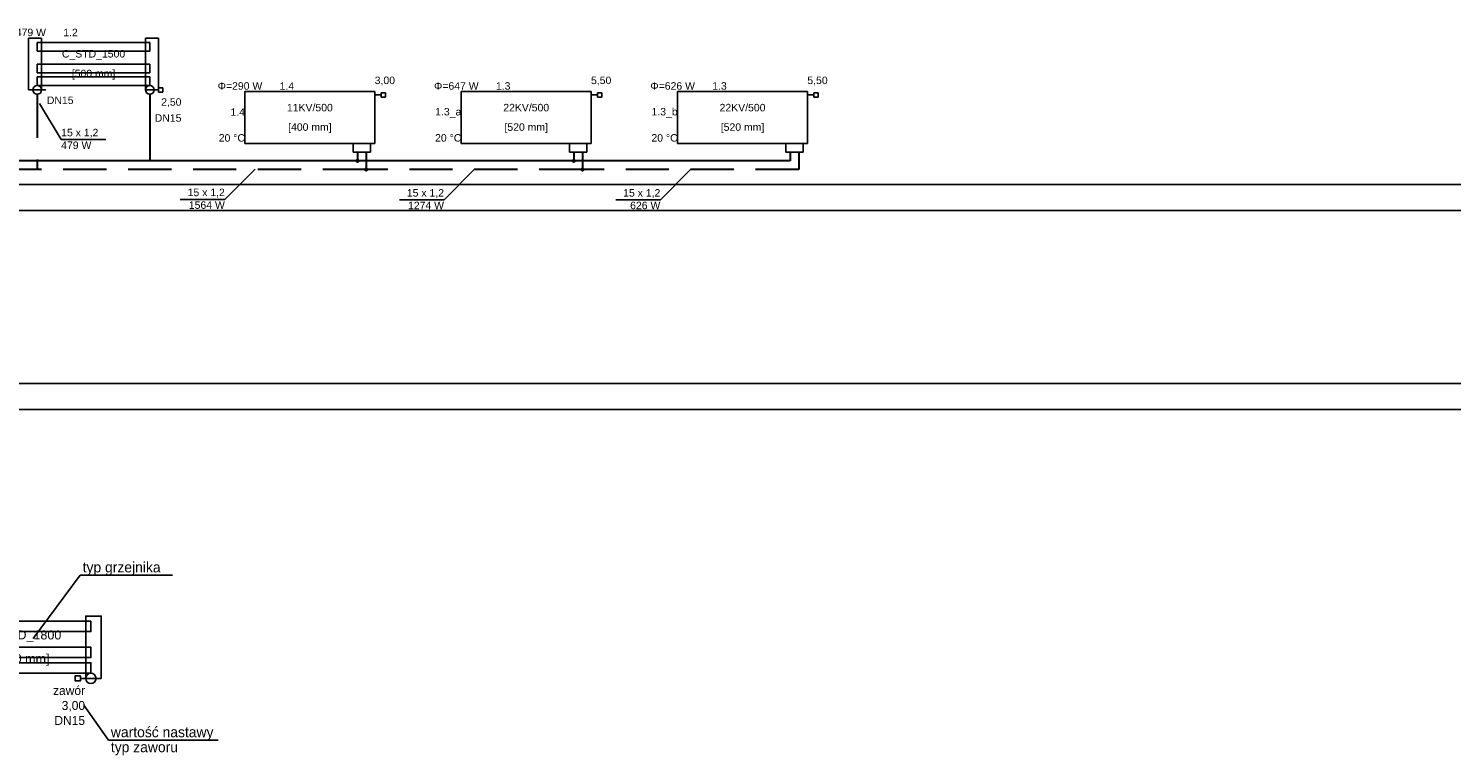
# Model space of a CAD drawing. Header units: millimetres. Extents: x -249726 to -161872, y -110547 to 19223.
# Tile 8 of 19: x -194952 to -178507, y -110352 to -101951. Entities that reach past the tile are written whole.
import ezdxf
from ezdxf.lldxf.tags import DXFTag

# ---------------------------------------------------------------- set-up
doc = ezdxf.new("R2010")
doc.units = ezdxf.units.MM
doc.header["$LTSCALE"] = 1000
doc.linetypes.add('DASHED', pattern=[0.75, 0.5, -0.25])
for name, color, linetype in [('IS_Opisy_działek_Therm', 7, 'SOLID'), ('IS_Text_Armatury_Therm', 7, 'Continuous'), ('IS_Text_Odbiornikow_Therm', 7, 'Continuous'), ('OWIK_ICO_opisy', 7, 'Continuous'), ('OWIK_ICO_urzadzenia', 92, 'Continuous')]:
    doc.layers.add(name, color=color, linetype=linetype)
doc.layers.add('OWIK_ICO_powrot', color=140, linetype='DASHED', lineweight=30)
doc.layers.add('OWIK_ICO_zasilanie', color=20, linetype='Continuous', lineweight=30)
doc.styles.add('CEGROUP', font='txt', dxfattribs={"height": 250})
tags = doc.linetypes.add('SOLID', pattern=[10, 10, 0]).pattern_tags.tags
tags[6:7] = [DXFTag(74, 4), DXFTag(75, 0), DXFTag(340, '0'), DXFTag(46, 0.0), DXFTag(50, 0.0), DXFTag(44, 0.0), DXFTag(45, 0.0)]
tags[4:5] = [DXFTag(74, 4), DXFTag(75, 0), DXFTag(340, '0'), DXFTag(46, 0.0), DXFTag(50, 0.0), DXFTag(44, 0.0), DXFTag(45, 0.0)]

msp = doc.modelspace()

# ---------------------------------------------------------------- hatches: boundary and pattern name
at = {"layer": 'IS_Opisy_działek_Therm'}
h = msp.add_hatch(color=5, dxfattribs=at)
edge = h.paths.add_edge_path()
edge.add_arc((-191050, -103581), 24, 0, 360)
h = msp.add_hatch(color=5, dxfattribs=at)
edge = h.paths.add_edge_path()
edge.add_arc((-188550, -103581), 24, 0, 360)
at = {"layer": 'OWIK_ICO_zasilanie', "ltscale": 10}
h = msp.add_hatch(color=256, dxfattribs=at)
edge = h.paths.add_edge_path()
edge.add_arc((-191150, -103481), 24, 0, 360)
h = msp.add_hatch(color=256, dxfattribs=at)
edge = h.paths.add_edge_path()
edge.add_arc((-188650, -103481), 24, 0, 360)

# ---------------------------------------------------------------- linework, layer by layer
at = {"layer": 'IS_Opisy_działek_Therm', "ltscale": 10}
for p, q in [((-194825, -102819), (-194574, -103235)), ((-194574, -103235), (-194059, -103235)), ((-192333, -103577), (-192683, -103927)), ((-189800, -103581), (-190150, -103931)), ((-187300, -103581), (-187650, -103931)), ((-192683, -103927), (-193198, -103927)), ((-190150, -103931), (-190665, -103931)), ((-187650, -103931), (-188165, -103931))]:
    msp.add_line(p, q, dxfattribs=at)
at = {"layer": 'OWIK_ICO_opisy', "color": 252, "ltscale": 10}
for p, q in [((-221849, -103755), (-161872, -103755)), ((-221849, -104055), (-161872, -104055)), ((-221849, -106055), (-161872, -106055)), ((-221849, -106355), (-161872, -106355))]:
    msp.add_line(p, q, dxfattribs=at)
at = {"layer": 'OWIK_ICO_opisy'}
for p, q in [((-194354, -108268), (-194896, -109000)), ((-194354, -108268), (-193288, -108268)), ((-194028, -110173), (-194311, -109771)), ((-194028, -110173), (-192760, -110173))]:
    msp.add_line(p, q, dxfattribs=at)
at = {"layer": 'OWIK_ICO_powrot'}
for p, q in [((-194850, -102714), (-194850, -103581)), ((-191050, -103381), (-191050, -103581)), ((-188550, -103381), (-188550, -103581)), ((-186050, -103381), (-186050, -103581)), ((-191050, -103581), (-195812, -103581)), ((-188550, -103581), (-191050, -103581)), ((-186050, -103581), (-188550, -103581))]:
    msp.add_line(p, q, dxfattribs=at)
at = {"layer": 'OWIK_ICO_urzadzenia', "ltscale": 10}
for p, q in [((-194950, -102662), (-194950, -102062)), ((-194950, -102062), (-194800, -102062)), ((-194850, -102212), (-194850, -102112)), ((-194850, -102112), (-193550, -102112)), ((-194800, -102062), (-194800, -102662)), ((-193450, -102062), (-193600, -102062)), ((-193600, -102062), (-193600, -102662)), ((-193550, -102112), (-193550, -102212)), ((-193450, -102662), (-193450, -102062)), ((-194850, -102212), (-193550, -102212)), ((-194850, -102462), (-194850, -102362)), ((-194850, -102362), (-193550, -102362)), ((-193550, -102362), (-193550, -102462)), ((-194850, -102462), (-193550, -102462)), ((-194850, -102612), (-194850, -102512)), ((-194850, -102512), (-193550, -102512)), ((-194850, -102612), (-193550, -102612)), ((-193550, -102512), (-193550, -102612)), ((-194950, -102662), (-194800, -102662)), ((-194800, -102662), (-194750, -102662)), ((-193450, -102662), (-193600, -102662)), ((-193500, -102662), (-193450, -102662)), ((-193400, -102637), (-193450, -102637)), ((-193450, -102637), (-193450, -102687)), ((-193450, -102687), (-193400, -102687)), ((-193400, -102687), (-193400, -102637)), ((-192450, -103281), (-192450, -102681)), ((-192450, -102681), (-190950, -102681)), ((-190950, -102681), (-190950, -103281)), ((-190950, -102719), (-190875, -102719)), ((-190825, -102694), (-190875, -102694)), ((-190875, -102694), (-190875, -102744)), ((-190875, -102744), (-190825, -102744)), ((-190825, -102744), (-190825, -102694)), ((-189950, -103281), (-189950, -102681)), ((-189950, -102681), (-188450, -102681)), ((-188450, -102681), (-188450, -103281)), ((-188450, -102719), (-188375, -102719)), ((-188325, -102694), (-188375, -102694)), ((-188375, -102694), (-188375, -102744)), ((-188375, -102744), (-188325, -102744)), ((-188325, -102744), (-188325, -102694)), ((-187450, -103281), (-187450, -102681)), ((-187450, -102681), (-185950, -102681)), ((-185950, -102681), (-185950, -103281)), ((-185950, -102719), (-185875, -102719)), ((-185825, -102694), (-185875, -102694)), ((-185875, -102694), (-185875, -102744)), ((-185875, -102744), (-185825, -102744)), ((-185825, -102744), (-185825, -102694)), ((-192450, -103281), (-190950, -103281)), ((-191000, -103281), (-191200, -103281)), ((-191200, -103281), (-191200, -103381)), ((-191200, -103381), (-191000, -103381)), ((-191200, -103381), (-191200, -103381)), ((-191000, -103381), (-191000, -103281)), ((-189950, -103281), (-188450, -103281)), ((-188500, -103281), (-188700, -103281)), ((-188700, -103281), (-188700, -103381)), ((-188700, -103381), (-188500, -103381)), ((-188700, -103381), (-188700, -103381)), ((-188500, -103381), (-188500, -103281)), ((-187450, -103281), (-185950, -103281)), ((-186000, -103281), (-186200, -103281)), ((-186200, -103281), (-186200, -103381)), ((-186200, -103381), (-186000, -103381)), ((-186200, -103381), (-186200, -103381)), ((-186000, -103381), (-186000, -103281))]:
    msp.add_line(p, q, dxfattribs=at)
for points in [[(-195791, -108921), (-195791, -108801), (-194231, -108801), (-194231, -108921), (-195791, -108921)], [(-194111, -109461), (-194111, -108741), (-194291, -108741), (-194291, -109461), (-194111, -109461)], [(-195791, -109221), (-195791, -109101), (-194231, -109101), (-194231, -109221), (-195791, -109221)], [(-195791, -109401), (-195791, -109281), (-194231, -109281), (-194231, -109401), (-195791, -109401)], [(-194351, -109431), (-194411, -109431), (-194411, -109491), (-194351, -109491), (-194351, -109431)], [(-194291, -109461), (-194351, -109461)]]:
    msp.add_lwpolyline(points, dxfattribs=at)
for centre, major_axis in [((-194850, -102662), (50, 0)), ((-193550, -102662), (50, 0)), ((-194231, -109461), (60, 0))]:
    msp.add_ellipse(centre, major_axis=major_axis, ratio=1, dxfattribs=at)
at = {"layer": 'OWIK_ICO_zasilanie', "ltscale": 10}
for p, q in [((-193550, -102709), (-193550, -103481)), ((-191150, -103381), (-191150, -103481)), ((-188650, -103381), (-188650, -103481)), ((-186150, -103381), (-186150, -103481)), ((-193550, -103481), (-195712, -103481)), ((-191150, -103481), (-193550, -103481)), ((-188650, -103481), (-191150, -103481)), ((-186150, -103481), (-188650, -103481))]:
    msp.add_line(p, q, dxfattribs=at)

# ---------------------------------------------------------------- texts
at = {"layer": 'IS_Opisy_działek_Therm', "ltscale": 10, "char_height": 86.4}
for s, insert, attachment_point in [('\\fArial|b0|i0;479 W', (-194574, -103257), 1), ('\\fArial|b0|i0;15 x 1,2', (-194574, -103213), 7), ('\\fArial|b0|i0;15 x 1,2', (-192683, -103905), 9), ('\\fArial|b0|i0;15 x 1,2', (-190150, -103910), 9), ('\\fArial|b0|i0;15 x 1,2', (-187650, -103910), 9), ('\\fArial|b0|i0;1564 W', (-192683, -103949), 3), ('\\fArial|b0|i0;1274 W', (-190150, -103953), 3), ('\\fArial|b0|i0;626 W', (-187650, -103953), 3)]:
    msp.add_mtext(s, dxfattribs=dict(at, insert=insert, attachment_point=attachment_point))
at = {"layer": 'IS_Text_Armatury_Therm', "linetype": 'SOLID', "ltscale": 10, "char_height": 86.4}
for s, insert, attachment_point in [('\\fArial|b0|i0;3,00  ', (-190951, -102610), 7), ('\\fArial|b0|i0;5,50  ', (-188451, -102610), 7), ('\\fArial|b0|i0;5,50  ', (-185951, -102610), 7), ('\\fArial|b0|i0;DN15  ', (-194431, -102825), 9), ('\\fArial|b0|i0;2,50', (-193184, -102860), 9), ('\\fArial|b0|i0;DN15  ', (-193184, -103030), 9)]:
    msp.add_mtext(s, dxfattribs=dict(at, insert=insert, attachment_point=attachment_point))
at = {"layer": 'IS_Text_Odbiornikow_Therm', "linetype": 'SOLID', "ltscale": 10, "char_height": 86.4}
for s, insert, attachment_point in [('\\fArial|b0|i0;Φ=479 W', (-194750, -102041), 9), ('\\fArial|b0|i0;1.2', (-194550, -102041), 7), ('\\fArial|b0|i0;C_STD_1500', (-194200, -102312), 8), ('\\fArial|b0|i0;[500 mm]', (-194200, -102541), 8), ('\\fArial|b0|i0;Φ=290 W', (-192250, -102660), 9), ('\\fArial|b0|i0;1.4', (-192050, -102660), 7), ('\\fArial|b0|i0;Φ=647 W', (-189750, -102660), 9), ('\\fArial|b0|i0;1.3', (-189550, -102660), 7), ('\\fArial|b0|i0;Φ=626 W', (-187250, -102660), 9), ('\\fArial|b0|i0;1.3', (-187050, -102660), 7), ('\\fArial|b0|i0;1.4', (-192450, -102960), 9), ('\\fArial|b0|i0;11KV/500', (-191700, -102910), 8), ('\\fArial|b0|i0;1.3_a', (-189950, -102981), 9), ('\\fArial|b0|i0;22KV/500', (-189200, -102910), 8), ('\\fArial|b0|i0;1.3_b', (-187450, -102981), 9), ('\\fArial|b0|i0;22KV/500', (-186700, -102910), 8), ('\\fArial|b0|i0;[400 mm]', (-191700, -103160), 8), ('\\fArial|b0|i0;[520 mm]', (-189200, -103160), 8), ('\\fArial|b0|i0;[520 mm]', (-186700, -103160), 8), ('\\fArial|b0|i0;20 °C', (-192450, -103260), 9), ('\\fArial|b0|i0;20 °C', (-189950, -103260), 9), ('\\fArial|b0|i0;20 °C', (-187450, -103260), 9)]:
    msp.add_mtext(s, dxfattribs=dict(at, insert=insert, attachment_point=attachment_point))
at = {"layer": 'OWIK_ICO_opisy', "char_height": 120, "width": 5329, "attachment_point": 1, "style": 'CEGROUP'}
for s, insert in [('typ grzejnika', (-194326, -108116)), ('wartość nastawy', (-194000, -110021)), ('typ zaworu', (-194000, -110194))]:
    msp.add_mtext(s, dxfattribs=dict(at, insert=insert))
at = {"layer": 'OWIK_ICO_opisy', "linetype": 'SOLID', "ltscale": 10}
for s, insert, char_height, attachment_point in [('\\fArial|b0|i0;C_STD_1800', (-195011, -109041), 103.68, 8), ('\\fArial|b0|i0;[500 mm]', (-195011, -109315), 103.68, 8), ('zawór\\P3,00\\PDN15 ', (-194298, -110000), 103.7, 9)]:
    msp.add_mtext(s, dxfattribs=dict(at, insert=insert, char_height=char_height, attachment_point=attachment_point))

doc.saveas('drawing.dxf')
